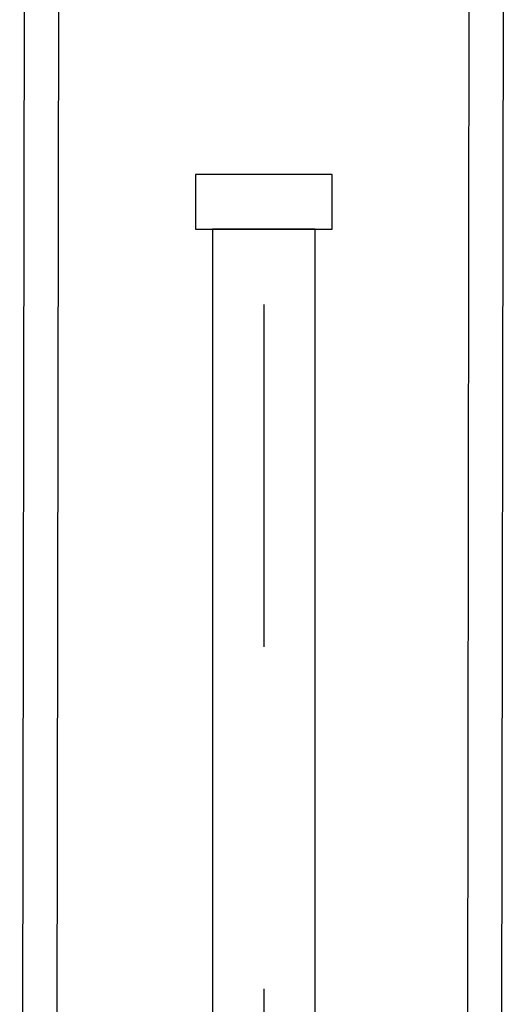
# Model space of a CAD drawing. Header units: metres. Extents: x -912764 to -454925, y -2226138 to -1112338.
# Tile 162 of 256: x -456343.744 to -456343.603, y -1112928.546 to -1112928.259. Entities that reach past the tile are written whole.
import ezdxf

# ---------------------------------------------------------------- set-up
doc = ezdxf.new("R2010")
doc.units = ezdxf.units.M
doc.linetypes.add('DASHDOT2', pattern=[0.375, 0.25, -0.0625, 0, -0.0625])
doc.linetypes.add('SOLID', pattern=[0])
doc.layers.add('025-OSY', color=4, linetype='DASHDOT2')
doc.layers.add('025-ZSvodidlo', color=1, linetype='Continuous')
doc.layers.add('_NOVÝ STAV', color=1, linetype='Continuous', lineweight=30)
doc.layers.add('_NOVÝ STAV - POPISKY KATASTR', color=7, linetype='Continuous', lineweight=30)

# ---------------------------------------------------------------- blocks, each defined once
blk = doc.blocks.new('A$C021ef3a7')
at = {"layer": '025-OSY', "color": 1}
blk.add_line((-0.16276, 0.43432), (-0.16276, -0.81393), dxfattribs=at)
at = {"layer": '025-ZSvodidlo', "color": 1}
for p, q in [((-0.23275, 0.20518), (-0.23409, -0.69553)), ((-0.22275, 0.20517), (-0.22409, -0.69595)), ((-0.10275, 0.20499), (-0.1041, -0.70093)), ((-0.09275, 0.20498), (-0.0941, -0.70134))]:
    blk.add_line(p, q, dxfattribs=at)
for points in [[(-0.14276, 0.12233), (-0.18276, 0.12233), (-0.18276, 0.10633), (-0.14276, 0.10633)], [(-0.14776, 0.10633), (-0.17776, 0.10633), (-0.17776, -0.59938), (-0.14776, -0.59938)]]:
    blk.add_lwpolyline(points, close=True, dxfattribs=at)
blk = doc.blocks.new('A$C4eac8e0d')
at = {"layer": '_NOVÝ STAV', "linetype": 'SOLID'}
blk.add_blockref('A$C021ef3a7', (-0.19789, 0.88074), dxfattribs=at)

msp = doc.modelspace()

# ---------------------------------------------------------------- block references
at = {"layer": '_NOVÝ STAV - POPISKY KATASTR', "lineweight": 50}
msp.add_blockref('A$C4eac8e0d', (-456343.31235, -1112929.30684), dxfattribs=at)

doc.saveas('drawing.dxf')
